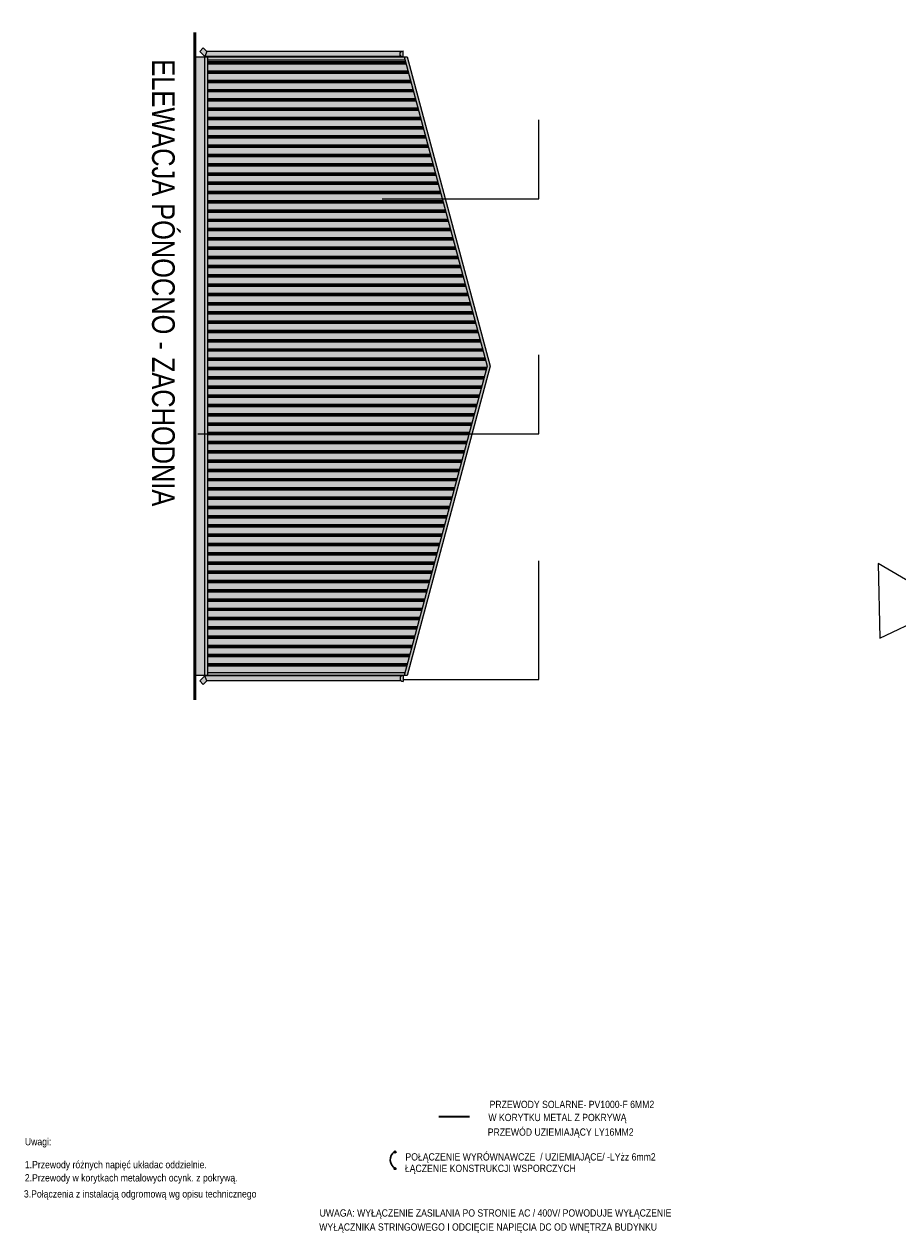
# Model space of a CAD drawing. Header units: centimetres. Extents: x 42630 to 130002, y 15 to 29179.
# Tile 2 of 165: x 47463 to 49260, y 3365 to 5849. Entities that reach past the tile are written whole.
import ezdxf

# ---------------------------------------------------------------- set-up
doc = ezdxf.new("R2010")
doc.units = ezdxf.units.CM
doc.header["$LTSCALE"] = 0.01
doc.layers.get('0').update_dxf_attribs({"color": 253})
for name, color, linetype, lineweight in [('0.ELEWACJE', 253, 'Continuous', 9), ('Inny typ obiektu', 251, 'Continuous', 0), ('panale', 210, 'Continuous', 35), ('Pprzeowdy', 5, 'Continuous', 35), ('uziem', 82, 'Continuous', 30)]:
    doc.layers.add(name, color=color, linetype=linetype, lineweight=lineweight)
for name, color, linetype in [('A-ELEWACJE', 253, 'Continuous'), ('A-Elewacje_wypełnienia', 253, 'Continuous'), ('A-OPISY', 253, 'Continuous'), ('E_ramka_wew', 10, 'Continuous')]:
    doc.layers.add(name, color=color, linetype=linetype)
doc.styles.add('Arial', font='arial.ttf')
doc.styles.add('Arial$001', font='arial.ttf', dxfattribs={"height": 1.872})

# ---------------------------------------------------------------- blocks, each defined once
blk = doc.blocks.new('A$7E8AE7371B1A4')
at = {"layer": 'A-Elewacje_wypełnienia', "true_color": 0x383e42, "transparency": 33554636}
h = blk.add_hatch(color=250, dxfattribs=at)
h.dxf.hatch_style = 1
h.paths.add_polyline_path([(2.4, 12.6), (2.4, 0.1, 1)])
h.paths.add_polyline_path([(6, 1.2), (410.4, 1.2), (406.2, 11.2), (6.3, 11.2, -0.500509)])
h.paths.add_polyline_path([(410.4, 1.2), (420.5, 11.4), (413.4, 18.5), (406.2, 11.2)])
for p, q in [((6, 1.2), (410.4, 1.2)), ((6.3, 11.2), (406.2, 11.2)), ((406.2, 11.2), (413.4, 18.5)), ((410.4, 1.2), (420.5, 11.4)), ((413.4, 18.5), (420.5, 11.4))]:
    blk.add_line(p, q)
for points in [[(2.4, 0.1), (2.4, 12.6)], [(406.2, 11.2), (410.4, 1.2)]]:
    blk.add_lwpolyline(points)
blk.add_arc((2.4, 6.4), 6.25, 270, 90)

msp = doc.modelspace()

# ---------------------------------------------------------------- hatches: boundary and pattern name
at = {"layer": '0.ELEWACJE', "transparency": 33554661}
h = msp.add_hatch(dxfattribs=at)
h.set_pattern_fill('AR-SAND', color=256, scale=0.25, style=0)
h.set_pattern_definition([(37.5, (15137.708, 4997.116), (-0.4000078, 12.235331), [0, -9.652, 0, -10.795, 0, -10.31875]), (7.5, (15137.708, 4997.116), (11.238082, 17.9206275), [0, -5.207, 0, -8.6995, 0, -3.33375]), (327.5, (15129.897, 4997.116), (19.7748093, 0.0359296), [0, -3.175, 0, -11.43, 0, -14.9225]), (317.5, (15129.897, 4997.116), (19.088911, 5.573233), [0, -1.5875, 0, -7.493, 0, -8.5725])])
h.paths.add_polyline_path([(47813.944, 5781.604), (47833.944, 5781.604), (47833.944, 4509.604), (47813.944, 4509.604)])
at = {"layer": 'A-Elewacje_wypełnienia', "lineweight": -3, "true_color": 0x383e42}
msp.add_hatch(color=250, dxfattribs=at).paths.add_polyline_path([(47813.944, 5781.604), (47833.944, 5781.604), (47833.944, 4509.604), (47813.944, 4509.604)])
at = {"layer": 'A-Elewacje_wypełnienia', "true_color": 0x383e42}
h = msp.add_hatch(color=250, dxfattribs=at)
h.dxf.hatch_style = 1
h.paths.add_polyline_path([(48251.165, 5781.604), (48421.164, 5144.051), (48251.165, 4509.604), (47833.942, 4509.844), (47833.942, 5781.844)])
at = {"layer": 'A-Elewacje_wypełnienia'}
h = msp.add_hatch(dxfattribs=at)
h.set_pattern_fill('GLASS_FLAT', color=256, scale=3)
h.set_pattern_definition([(180, (300, 0), (-2e-15, -19.05), []), (180, (300, -2.381), (-2e-15, -19.05), []), (180, (300, -4.762), (-2e-15, -19.05), [])])
h.paths.add_polyline_path([(48244.953, 5781.604), (48415.369, 5145.604), (48244.953, 4515.484), (47839.942, 4515.724), (47839.942, 5781.844)])
at = {"layer": 'uziem'}
for points in [[(48227.582, 3529.362, 1), (48224.56, 3529.362, 1)], [(48227.582, 3495.267, 1), (48224.56, 3495.267, 1)]]:
    msp.add_hatch(color=256, dxfattribs=at).paths.add_polyline_path(points)

# ---------------------------------------------------------------- linework, layer by layer
at = {"layer": 'A-ELEWACJE', "color": 1, "lineweight": 50}
msp.add_lwpolyline([(47813.944, 5831.604), (47813.944, 4459.604)], dxfattribs=at)
at = {"layer": 'A-ELEWACJE'}
for points in [[(47813.944, 5781.604), (48244.953, 5781.604), (48251.165, 5781.604), (48421.58, 5145.604), (48251.165, 4509.604), (48244.953, 4509.604), (47813.944, 4509.604), (47813.944, 5781.604)], [(47833.944, 5781.604), (47833.944, 4509.604)], [(47839.944, 5781.604), (47839.944, 4509.604)], [(47839.944, 5775.604), (48246.561, 5775.604)], [(48244.953, 5781.604), (48415.369, 5145.604), (48244.953, 4509.604)], [(47839.944, 4515.604), (48246.561, 4515.604)]]:
    msp.add_lwpolyline(points, dxfattribs=at)
at = {"layer": 'A-OPISY', "lineweight": 0}
for points in [[(48199.296, 5490.066), (48521.58, 5490.066), (48521.58, 5652.251)], [(47820.575, 5006.567), (48521.58, 5006.567), (48521.58, 5168.752)], [(48242.361, 4501.018), (48521.58, 4501.018), (48521.58, 4745.36)]]:
    msp.add_lwpolyline(points, dxfattribs=at)
at = {"layer": 'E_ramka_wew', "color": 1}
for p, q in [((49332.556, 4673.621), (49219.201, 4739.838)), ((49219.201, 4739.838), (49222.568, 4586.079)), ((49222.568, 4586.079), (49333.679, 4638.829))]:
    msp.add_line(p, q, dxfattribs=at)
at = {"layer": 'panale'}
for centre in [(48226.071, 3529.362), (48226.071, 3495.267)]:
    msp.add_circle(centre, 1.511, dxfattribs=at)
at = {"layer": 'Pprzeowdy'}
msp.add_line((48316.062, 3602.162), (48379.252, 3602.162), dxfattribs=at)
at = {"layer": 'uziem'}
msp.add_arc((48236.898, 3513.117), 20.739, 125.031364, 240.473607, dxfattribs=at)

# ---------------------------------------------------------------- block references
at = {"layer": 'A-ELEWACJE', "xscale": -1}
msp.add_blockref('A$7E8AE7371B1A4', (48244.953, 5781.604), dxfattribs=at)
at = {"layer": 'A-ELEWACJE', "rotation": 180}
msp.add_blockref('A$7E8AE7371B1A4', (48244.953, 4509.604), dxfattribs=at)

# ---------------------------------------------------------------- texts
at = {"color": 250, "true_color": 0x1c1c1b, "style": 'Arial', "width": 0.85}
for s, p in [('Uwagi:', (47464.703, 3543.048)), ('1.Przewody różnych napięć układac oddzielnie.', (47464.703, 3495.849)), ('2.Przewody w korytkach metalowych ocynk. z pokrywą.', (47464.703, 3468.683)), ('3.Połączenia z instalacją odgromową wg opisu technicznego', (47462.765, 3435.676)), ('UWAGA: WYŁĄCZENIE ZASILANIA PO STRONIE AC / 400V/ POWODUJE WYŁĄCZENIE', (48070.796, 3396.389)), ('WYŁĄCZNIKA STRINGOWEGO I ODCIĘCIE NAPIĘCIA DC OD WNĘTRZA BUDYNKU  ', (48070.056, 3367.53))]:
    msp.add_text(s, height=15, dxfattribs=at).set_placement(p)
at = {"layer": 'A-OPISY', "style": 'Arial$001', "width": 0.8}
msp.add_text('ELEWACJA PÓNOCNO - ZACHODNIA', height=46.70802, rotation=270, dxfattribs=at).set_placement((47726.248, 5776.65))
at = {"layer": 'Inny typ obiektu', "style": 'Arial', "width": 0.85}
for s, p in [('PRZEWODY SOLARNE- PV1000-F 6MM2', (48420.463, 3619.675)), ('W KORYTKU METAL Z POKRYWĄ', (48417.87, 3592.881)), ('PRZEWÓD UZIEMIAJĄCY LY16MM2', (48416.658, 3562.789)), ('POŁĄCZENIE WYRÓWNAWCZE  / UZIEMIAJĄCE/ -LYżz 6mm2', (48247.343, 3511.801)), ('ŁĄCZENIE KONSTRUKCJI WSPORCZYCH', (48246.27, 3488.19))]:
    msp.add_text(s, height=15, dxfattribs=at).set_placement(p)

doc.saveas('drawing.dxf')
